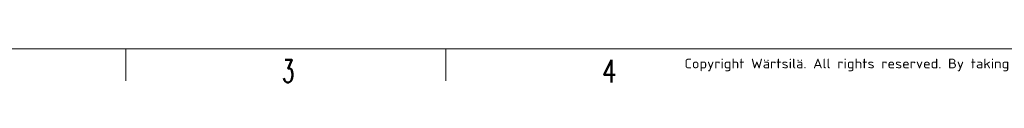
# Model space of a CAD drawing. Header units: inches. Extents: x 0 to 23760, y -13 to 16800.
# Tile 6 of 204: x 3217 to 9369, y -13 to 222. Entities that reach past the tile are written whole.
import ezdxf

# ---------------------------------------------------------------- set-up
doc = ezdxf.new("R2010")
doc.units = ezdxf.units.IN
doc.layers.add('210', color=7, linetype='Continuous', true_color=0xffffff)
doc.styles.add('iso-1', font='isocp.shx')
doc.styles.add('latin_extended', font='simplex.shx')

msp = doc.modelspace()

# ---------------------------------------------------------------- linework, layer by layer
at = {"layer": '210', "color": 7, "linetype": 'Continuous', "lineweight": 18}
for p, q in [((200, 200), (23560, 200)), ((3880, 0), (3880, 200)), ((5880, 0), (5880, 200))]:
    msp.add_line(p, q, dxfattribs=at)

# ---------------------------------------------------------------- texts
at = {"layer": '210', "color": 211, "linetype": 'Continuous', "lineweight": 13, "insert": (7369.968, 59.059), "char_height": 60, "attachment_point": 7, "line_spacing_factor": 0.963855, "style": 'iso-1'}
msp.add_mtext('\\W1.2083;Copyright Wärtsilä. All rights reserved. By taking possession of the drawing the recipient recognizes and honours these rights. Neither the whole nor any part of this drawing may be used in any way for construction, fabrication, marketing or any other', dxfattribs=at)
at = {"layer": '210', "color": 211, "linetype": 'Continuous', "lineweight": 18, "char_height": 140, "attachment_point": 7, "line_spacing_factor": 0.963855, "style": 'latin_extended'}
for s, insert in [('\\W0.6563;3', (4855.328, -10.697)), ('\\W0.7656;4', (6855.328, -10.697))]:
    msp.add_mtext(s, dxfattribs=dict(at, insert=insert))

doc.saveas('drawing.dxf')
